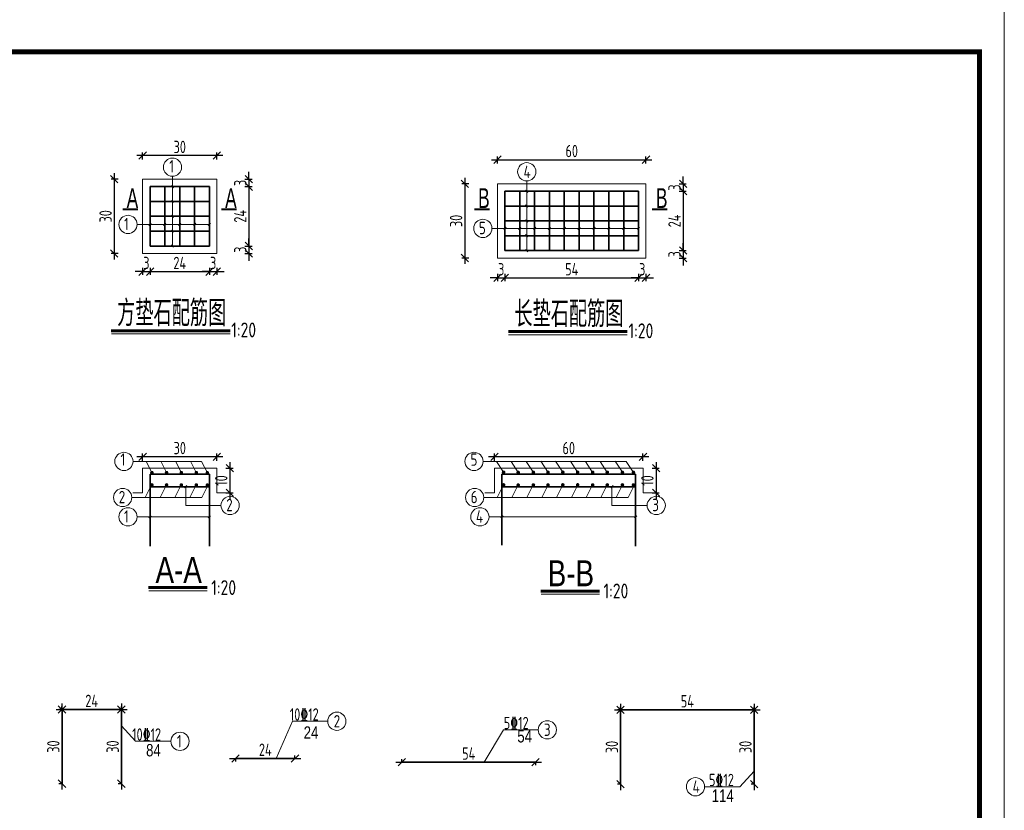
# Model space of a CAD drawing. Header units: inches. Extents: x 112594 to 193184, y 44995 to 116598.
# Tile 67 of 153: x 143977 to 145967, y 82272 to 83871. Entities that reach past the tile are written whole.
import ezdxf

# ---------------------------------------------------------------- set-up
doc = ezdxf.new("R2010")
doc.units = ezdxf.units.IN
doc.header["$MEASUREMENT"] = 0
doc.layers.get('0').update_dxf_attribs({"lineweight": 15})
for name, color, linetype, lineweight in [('0指引线', 4, 'Continuous', 18), ('0文字', 6, 'Continuous', 18), ('0标注', 6, 'Continuous', 18), ('0细实线', 1, 'Continuous', 15), ('0钢筋', 3, 'Continuous', 35), ('BM1', 7, 'Continuous', 15), ('粗线', 1, 'Continuous', 40)]:
    doc.layers.add(name, color=color, linetype=linetype, lineweight=lineweight)
doc.layers.add('配筋2', color=2, linetype='Continuous')
doc.styles.add('hz-e', font='hztxt_e.shx', dxfattribs={"width": 0.75, "bigfont": 'hztxt.shx'})
doc.styles.add('HZTXT', font='tssdeng.shx', dxfattribs={"width": 0.75, "bigfont": 'hztxt.shx'})
doc.styles.add('TSSD_Dimension', font='Tssdeng.shx', dxfattribs={"width": 0.7, "bigfont": 'hztxt.shx'})
doc.dimstyles.new('1比20', dxfattribs={"dimtxt": 25, "dimasz": 15, "dimexe": 6.25, "dimexo": 6.25, "dimgap": 5, "dimtad": 1, "dimdec": 0, "dimlfac": 0.2, "dimzin": 0, "dimdsep": 46, "dimtxsty": 'hz-e', "dimblk": 'OBLIQUE', "dimcen": 0, "dimdle": 12, "dimclrd": 6, "dimclre": 6, "dimclrt": 6, "dimadec": 0, "dimazin": 0, "dimtfac": 0.05, "dimtdec": 0, "dimtix": 1, "dimtmove": 2, "dimatfit": 0, "dimfxl": 8, "dimfxlon": 1, "dimtolj": 1, "dimtzin": 0, "dimarcsym": 0})

# ---------------------------------------------------------------- blocks, each defined once
blk = doc.blocks.new('_Oblique')
at = {"color": 0, "linetype": 'ByBlock', "lineweight": -2}
blk.add_line((-0.5, -0.5), (0.5, 0.5), dxfattribs=at)
blk = doc.blocks.new('*D1010')
at = {"layer": '0标注', "color": 6, "lineweight": -2}
for p, q in [((144050.4, 82476), (144194.4, 82476)), ((144062.4, 82476), (144062.4, 82482.3)), ((144182.4, 82476), (144182.4, 82482.3))]:
    blk.add_line(p, q, dxfattribs=at)
at = {"layer": '0标注', "color": 6, "lineweight": -2, "xscale": 15, "yscale": 15, "zscale": 15, "rotation": 180}
blk.add_blockref('_Oblique', (144062.4, 82476), dxfattribs=at)
at = {"layer": '0标注', "color": 6, "lineweight": -2, "xscale": 15, "yscale": 15, "zscale": 15}
blk.add_blockref('_Oblique', (144182.4, 82476), dxfattribs=at)
at = {"layer": '0标注', "color": 6, "insert": (144122.4, 82493.5), "char_height": 25, "attachment_point": 5, "style": 'HZTXT'}
blk.add_mtext('\\A1;24', dxfattribs=at)
blk = doc.blocks.new('*D1011')
at = {"layer": '0标注', "color": 6, "lineweight": -2}
for p, q in [((144182.4, 82476), (144176.2, 82476)), ((144182.4, 82488), (144182.4, 82314)), ((144182.4, 82326), (144176.2, 82326))]:
    blk.add_line(p, q, dxfattribs=at)
at = {"layer": '0标注', "color": 6, "lineweight": -2, "xscale": 15, "yscale": 15, "zscale": 15}
for p, rotation in [((144182.4, 82476), 90), ((144182.4, 82326), 270)]:
    blk.add_blockref('_Oblique', p, dxfattribs=dict(at, rotation=rotation))
at = {"layer": '0标注', "color": 6, "insert": (144164.9, 82401), "char_height": 25, "attachment_point": 5, "rotation": 90, "style": 'HZTXT'}
blk.add_mtext('\\A1;30', dxfattribs=at)
blk = doc.blocks.new('*D1012')
at = {"layer": '0标注', "color": 6, "lineweight": -2}
for p, q in [((144062.4, 82476), (144056.2, 82476)), ((144062.4, 82488), (144062.4, 82314)), ((144062.4, 82326), (144056.2, 82326))]:
    blk.add_line(p, q, dxfattribs=at)
at = {"layer": '0标注', "color": 6, "lineweight": -2, "xscale": 15, "yscale": 15, "zscale": 15}
for p, rotation in [((144062.4, 82476), 90), ((144062.4, 82326), 270)]:
    blk.add_blockref('_Oblique', p, dxfattribs=dict(at, rotation=rotation))
at = {"layer": '0标注', "color": 6, "insert": (144044.9, 82401), "char_height": 25, "attachment_point": 5, "rotation": 90, "style": 'HZTXT'}
blk.add_mtext('\\A1;30', dxfattribs=at)
blk = doc.blocks.new('*D1013')
at = {"layer": '0标注', "color": 6, "lineweight": -2}
for p, q in [((144401.2, 82377.1), (144545.2, 82377.1)), ((144413.2, 82377.1), (144413.2, 82370.8)), ((144533.2, 82377.1), (144533.2, 82383.3))]:
    blk.add_line(p, q, dxfattribs=at)
at = {"layer": '0标注', "color": 6, "lineweight": -2, "xscale": 15, "yscale": 15, "zscale": 15, "rotation": 180}
blk.add_blockref('_Oblique', (144413.2, 82377.1), dxfattribs=at)
at = {"layer": '0标注', "color": 6, "lineweight": -2, "xscale": 15, "yscale": 15, "zscale": 15}
blk.add_blockref('_Oblique', (144533.2, 82377.1), dxfattribs=at)
at = {"layer": '0标注', "color": 6, "insert": (144473.2, 82394.6), "char_height": 25, "attachment_point": 5, "style": 'HZTXT'}
blk.add_mtext('\\A1;24', dxfattribs=at)
blk = doc.blocks.new('*D1014')
at = {"layer": '0标注', "color": 6, "lineweight": -2}
for p, q in [((144167.9, 83560), (144167.9, 83386)), ((144175.9, 83548), (144161.6, 83548)), ((144175.9, 83398), (144161.6, 83398))]:
    blk.add_line(p, q, dxfattribs=at)
at = {"layer": '0标注', "color": 6, "lineweight": -2, "xscale": 15, "yscale": 15, "zscale": 15}
for p, rotation in [((144167.9, 83548), 90), ((144167.9, 83398), 270)]:
    blk.add_blockref('_Oblique', p, dxfattribs=dict(at, rotation=rotation))
at = {"layer": '0标注', "color": 6, "insert": (144150.4, 83473), "char_height": 25, "attachment_point": 5, "rotation": 90, "style": 'HZTXT'}
blk.add_mtext('\\A1;30', dxfattribs=at)
blk = doc.blocks.new('*D1015')
at = {"layer": '0标注', "color": 6, "lineweight": -2}
for p, q in [((144387.4, 83595.8), (144213.4, 83595.8)), ((144225.4, 83587.8), (144225.4, 83602)), ((144375.4, 83587.8), (144375.4, 83602))]:
    blk.add_line(p, q, dxfattribs=at)
at = {"layer": '0标注', "color": 6, "lineweight": -2, "xscale": 15, "yscale": 15, "zscale": 15, "rotation": 180}
blk.add_blockref('_Oblique', (144225.4, 83595.8), dxfattribs=at)
at = {"layer": '0标注', "color": 6, "lineweight": -2, "xscale": 15, "yscale": 15, "zscale": 15}
blk.add_blockref('_Oblique', (144375.4, 83595.8), dxfattribs=at)
at = {"layer": '0标注', "color": 6, "insert": (144300.4, 83613.3), "char_height": 25, "attachment_point": 5, "style": 'HZTXT'}
blk.add_mtext('\\A1;30', dxfattribs=at)
blk = doc.blocks.new('*D1016')
at = {"layer": '0标注', "color": 6, "lineweight": -2}
for p, q in [((144225.4, 83361.2), (144210.4, 83361.2)), ((144225.4, 83369.2), (144225.4, 83354.9)), ((144225.4, 83361.2), (144240.4, 83361.2)), ((144240.4, 83369.2), (144240.4, 83354.9)), ((144240.4, 83361.2), (144255.4, 83361.2))]:
    blk.add_line(p, q, dxfattribs=at)
at = {"layer": '0标注', "color": 6, "lineweight": -2, "xscale": 15, "yscale": 15, "zscale": 15}
blk.add_blockref('_Oblique', (144225.4, 83361.2), dxfattribs=at)
at = {"layer": '0标注', "color": 6, "lineweight": -2, "xscale": 15, "yscale": 15, "zscale": 15, "rotation": 180}
blk.add_blockref('_Oblique', (144240.4, 83361.2), dxfattribs=at)
at = {"layer": '0标注', "color": 6, "insert": (144232.9, 83378.7), "char_height": 25, "attachment_point": 5, "style": 'HZTXT'}
blk.add_mtext('\\A1;3', dxfattribs=at)
blk = doc.blocks.new('*D1017')
at = {"layer": '0标注', "color": 6, "lineweight": -2}
for p, q in [((144228.4, 83361.2), (144372.4, 83361.2)), ((144240.4, 83369.2), (144240.4, 83354.9)), ((144360.4, 83369.2), (144360.4, 83354.9))]:
    blk.add_line(p, q, dxfattribs=at)
at = {"layer": '0标注', "color": 6, "lineweight": -2, "xscale": 15, "yscale": 15, "zscale": 15, "rotation": 180}
blk.add_blockref('_Oblique', (144240.4, 83361.2), dxfattribs=at)
at = {"layer": '0标注', "color": 6, "lineweight": -2, "xscale": 15, "yscale": 15, "zscale": 15}
blk.add_blockref('_Oblique', (144360.4, 83361.2), dxfattribs=at)
at = {"layer": '0标注', "color": 6, "insert": (144300.4, 83378.7), "char_height": 25, "attachment_point": 5, "style": 'HZTXT'}
blk.add_mtext('\\A1;24', dxfattribs=at)
blk = doc.blocks.new('*D1018')
at = {"layer": '0标注', "color": 6, "lineweight": -2}
for p, q in [((144360.4, 83361.2), (144345.4, 83361.2)), ((144360.4, 83369.2), (144360.4, 83354.9)), ((144360.4, 83361.2), (144375.4, 83361.2)), ((144375.4, 83369.2), (144375.4, 83354.9)), ((144375.4, 83361.2), (144390.4, 83361.2))]:
    blk.add_line(p, q, dxfattribs=at)
at = {"layer": '0标注', "color": 6, "lineweight": -2, "xscale": 15, "yscale": 15, "zscale": 15}
blk.add_blockref('_Oblique', (144360.4, 83361.2), dxfattribs=at)
at = {"layer": '0标注', "color": 6, "lineweight": -2, "xscale": 15, "yscale": 15, "zscale": 15, "rotation": 180}
blk.add_blockref('_Oblique', (144375.4, 83361.2), dxfattribs=at)
at = {"layer": '0标注', "color": 6, "insert": (144367.9, 83378.7), "char_height": 25, "attachment_point": 5, "style": 'HZTXT'}
blk.add_mtext('\\A1;3', dxfattribs=at)
blk = doc.blocks.new('*D1019')
at = {"layer": '0标注', "color": 6, "lineweight": -2}
for p, q in [((144440.1, 83548), (144440.1, 83563)), ((144432.1, 83548), (144446.4, 83548)), ((144432.1, 83533), (144446.4, 83533)), ((144440.1, 83548), (144440.1, 83533)), ((144440.1, 83533), (144440.1, 83518))]:
    blk.add_line(p, q, dxfattribs=at)
at = {"layer": '0标注', "color": 6, "lineweight": -2, "xscale": 15, "yscale": 15, "zscale": 15}
for p, rotation in [((144440.1, 83548), 270), ((144440.1, 83533), 90)]:
    blk.add_blockref('_Oblique', p, dxfattribs=dict(at, rotation=rotation))
at = {"layer": '0标注', "color": 6, "insert": (144422.6, 83540.5), "char_height": 25, "attachment_point": 5, "rotation": 90, "style": 'HZTXT'}
blk.add_mtext('\\A1;3', dxfattribs=at)
blk = doc.blocks.new('*D1020')
at = {"layer": '0标注', "color": 6, "lineweight": -2}
for p, q in [((144432.1, 83533), (144446.4, 83533)), ((144440.1, 83545), (144440.1, 83401)), ((144432.1, 83413), (144446.4, 83413))]:
    blk.add_line(p, q, dxfattribs=at)
at = {"layer": '0标注', "color": 6, "lineweight": -2, "xscale": 15, "yscale": 15, "zscale": 15}
for p, rotation in [((144440.1, 83533), 90), ((144440.1, 83413), 270)]:
    blk.add_blockref('_Oblique', p, dxfattribs=dict(at, rotation=rotation))
at = {"layer": '0标注', "color": 6, "insert": (144422.6, 83473), "char_height": 25, "attachment_point": 5, "rotation": 90, "style": 'HZTXT'}
blk.add_mtext('\\A1;24', dxfattribs=at)
blk = doc.blocks.new('*D1021')
at = {"layer": '0标注', "color": 6, "lineweight": -2}
for p, q in [((144432.1, 83413), (144446.4, 83413)), ((144440.1, 83413), (144440.1, 83428)), ((144440.1, 83413), (144440.1, 83398)), ((144432.1, 83398), (144446.4, 83398)), ((144440.1, 83398), (144440.1, 83383))]:
    blk.add_line(p, q, dxfattribs=at)
at = {"layer": '0标注', "color": 6, "lineweight": -2, "xscale": 15, "yscale": 15, "zscale": 15}
for p, rotation in [((144440.1, 83413), 270), ((144440.1, 83398), 90)]:
    blk.add_blockref('_Oblique', p, dxfattribs=dict(at, rotation=rotation))
at = {"layer": '0标注', "color": 6, "insert": (144422.6, 83405.5), "char_height": 25, "attachment_point": 5, "rotation": 90, "style": 'HZTXT'}
blk.add_mtext('\\A1;3', dxfattribs=at)
blk = doc.blocks.new('*D1022')
at = {"layer": '0标注', "color": 6, "lineweight": -2}
for p, q in [((144876.4, 83550.7), (144876.4, 83376.7)), ((144884.4, 83538.7), (144870.2, 83538.7)), ((144884.4, 83388.7), (144870.2, 83388.7))]:
    blk.add_line(p, q, dxfattribs=at)
at = {"layer": '0标注', "color": 6, "lineweight": -2, "xscale": 15, "yscale": 15, "zscale": 15}
for p, rotation in [((144876.4, 83538.7), 90), ((144876.4, 83388.7), 270)]:
    blk.add_blockref('_Oblique', p, dxfattribs=dict(at, rotation=rotation))
at = {"layer": '0标注', "color": 6, "insert": (144858.9, 83463.7), "char_height": 25, "attachment_point": 5, "rotation": 90, "style": 'HZTXT'}
blk.add_mtext('\\A1;30', dxfattribs=at)
blk = doc.blocks.new('*D1023')
at = {"layer": '0标注', "color": 6, "lineweight": -2}
for p, q in [((144942.5, 83579.5), (144942.5, 83593.7)), ((145242.5, 83579.5), (145242.5, 83593.7)), ((144930.5, 83587.5), (145254.5, 83587.5))]:
    blk.add_line(p, q, dxfattribs=at)
at = {"layer": '0标注', "color": 6, "lineweight": -2, "xscale": 15, "yscale": 15, "zscale": 15, "rotation": 180}
blk.add_blockref('_Oblique', (144942.5, 83587.5), dxfattribs=at)
at = {"layer": '0标注', "color": 6, "lineweight": -2, "xscale": 15, "yscale": 15, "zscale": 15}
blk.add_blockref('_Oblique', (145242.5, 83587.5), dxfattribs=at)
at = {"layer": '0标注', "color": 6, "insert": (145092.5, 83605), "char_height": 25, "attachment_point": 5, "style": 'HZTXT'}
blk.add_mtext('\\A1;60', dxfattribs=at)
blk = doc.blocks.new('*D1024')
at = {"layer": '0标注', "color": 6, "lineweight": -2}
for p, q in [((144942.5, 83356.5), (144942.5, 83342.2)), ((144957.5, 83356.5), (144957.5, 83342.2)), ((144942.5, 83348.5), (144927.5, 83348.5)), ((144942.5, 83348.5), (144957.5, 83348.5)), ((144957.5, 83348.5), (144972.5, 83348.5))]:
    blk.add_line(p, q, dxfattribs=at)
at = {"layer": '0标注', "color": 6, "lineweight": -2, "xscale": 15, "yscale": 15, "zscale": 15}
blk.add_blockref('_Oblique', (144942.5, 83348.5), dxfattribs=at)
at = {"layer": '0标注', "color": 6, "lineweight": -2, "xscale": 15, "yscale": 15, "zscale": 15, "rotation": 180}
blk.add_blockref('_Oblique', (144957.5, 83348.5), dxfattribs=at)
at = {"layer": '0标注', "color": 6, "insert": (144950, 83366), "char_height": 25, "attachment_point": 5, "style": 'HZTXT'}
blk.add_mtext('\\A1;3', dxfattribs=at)
blk = doc.blocks.new('*D1025')
at = {"layer": '0标注', "color": 6, "lineweight": -2}
for p, q in [((144957.5, 83356.5), (144957.5, 83342.2)), ((145227.5, 83356.5), (145227.5, 83342.2)), ((144945.5, 83348.5), (145239.5, 83348.5))]:
    blk.add_line(p, q, dxfattribs=at)
at = {"layer": '0标注', "color": 6, "lineweight": -2, "xscale": 15, "yscale": 15, "zscale": 15, "rotation": 180}
blk.add_blockref('_Oblique', (144957.5, 83348.5), dxfattribs=at)
at = {"layer": '0标注', "color": 6, "lineweight": -2, "xscale": 15, "yscale": 15, "zscale": 15}
blk.add_blockref('_Oblique', (145227.5, 83348.5), dxfattribs=at)
at = {"layer": '0标注', "color": 6, "insert": (145092.5, 83366), "char_height": 25, "attachment_point": 5, "style": 'HZTXT'}
blk.add_mtext('\\A1;54', dxfattribs=at)
blk = doc.blocks.new('*D1026')
at = {"layer": '0标注', "color": 6, "lineweight": -2}
for p, q in [((145227.5, 83356.5), (145227.5, 83342.2)), ((145242.5, 83356.5), (145242.5, 83342.2)), ((145227.5, 83348.5), (145212.5, 83348.5)), ((145227.5, 83348.5), (145242.5, 83348.5)), ((145242.5, 83348.5), (145257.5, 83348.5))]:
    blk.add_line(p, q, dxfattribs=at)
at = {"layer": '0标注', "color": 6, "lineweight": -2, "xscale": 15, "yscale": 15, "zscale": 15}
blk.add_blockref('_Oblique', (145227.5, 83348.5), dxfattribs=at)
at = {"layer": '0标注', "color": 6, "lineweight": -2, "xscale": 15, "yscale": 15, "zscale": 15, "rotation": 180}
blk.add_blockref('_Oblique', (145242.5, 83348.5), dxfattribs=at)
at = {"layer": '0标注', "color": 6, "insert": (145235, 83366), "char_height": 25, "attachment_point": 5, "style": 'HZTXT'}
blk.add_mtext('\\A1;3', dxfattribs=at)
blk = doc.blocks.new('*D1027')
at = {"layer": '0标注', "color": 6, "lineweight": -2}
for p, q in [((145317.7, 83538.7), (145317.7, 83553.7)), ((145309.7, 83538.7), (145324, 83538.7)), ((145317.7, 83538.7), (145317.7, 83523.7)), ((145309.7, 83523.7), (145324, 83523.7)), ((145317.7, 83523.7), (145317.7, 83508.7))]:
    blk.add_line(p, q, dxfattribs=at)
at = {"layer": '0标注', "color": 6, "lineweight": -2, "xscale": 15, "yscale": 15, "zscale": 15}
for p, rotation in [((145317.7, 83538.7), 270), ((145317.7, 83523.7), 90)]:
    blk.add_blockref('_Oblique', p, dxfattribs=dict(at, rotation=rotation))
at = {"layer": '0标注', "color": 6, "insert": (145300.2, 83531.2), "char_height": 25, "attachment_point": 5, "rotation": 90, "style": 'HZTXT'}
blk.add_mtext('\\A1;3', dxfattribs=at)
blk = doc.blocks.new('*D1028')
at = {"layer": '0标注', "color": 6, "lineweight": -2}
for p, q in [((145317.7, 83535.7), (145317.7, 83391.7)), ((145309.7, 83523.7), (145324, 83523.7)), ((145309.7, 83403.7), (145324, 83403.7))]:
    blk.add_line(p, q, dxfattribs=at)
at = {"layer": '0标注', "color": 6, "lineweight": -2, "xscale": 15, "yscale": 15, "zscale": 15}
for p, rotation in [((145317.7, 83523.7), 90), ((145317.7, 83403.7), 270)]:
    blk.add_blockref('_Oblique', p, dxfattribs=dict(at, rotation=rotation))
at = {"layer": '0标注', "color": 6, "insert": (145300.2, 83463.7), "char_height": 25, "attachment_point": 5, "rotation": 90, "style": 'HZTXT'}
blk.add_mtext('\\A1;24', dxfattribs=at)
blk = doc.blocks.new('*D1029')
at = {"layer": '0标注', "color": 6, "lineweight": -2}
for p, q in [((145317.7, 83403.7), (145317.7, 83418.7)), ((145309.7, 83403.7), (145324, 83403.7)), ((145317.7, 83403.7), (145317.7, 83388.7)), ((145309.7, 83388.7), (145324, 83388.7)), ((145317.7, 83388.7), (145317.7, 83373.7))]:
    blk.add_line(p, q, dxfattribs=at)
at = {"layer": '0标注', "color": 6, "lineweight": -2, "xscale": 15, "yscale": 15, "zscale": 15}
for p, rotation in [((145317.7, 83403.7), 270), ((145317.7, 83388.7), 90)]:
    blk.add_blockref('_Oblique', p, dxfattribs=dict(at, rotation=rotation))
at = {"layer": '0标注', "color": 6, "insert": (145300.2, 83396.2), "char_height": 25, "attachment_point": 5, "rotation": 90, "style": 'HZTXT'}
blk.add_mtext('\\A1;3', dxfattribs=at)
blk = doc.blocks.new('*D1030')
at = {"layer": '0标注', "color": 6, "lineweight": -2}
for p, q in [((144749.3, 82369.4), (144749.3, 82375.6)), ((144737.3, 82369.4), (145031.3, 82369.4)), ((145019.3, 82369.4), (145019.3, 82363.1))]:
    blk.add_line(p, q, dxfattribs=at)
at = {"layer": '0标注', "color": 6, "lineweight": -2, "xscale": 15, "yscale": 15, "zscale": 15, "rotation": 180}
blk.add_blockref('_Oblique', (144749.3, 82369.4), dxfattribs=at)
at = {"layer": '0标注', "color": 6, "lineweight": -2, "xscale": 15, "yscale": 15, "zscale": 15}
blk.add_blockref('_Oblique', (145019.3, 82369.4), dxfattribs=at)
at = {"layer": '0标注', "color": 6, "insert": (144884.3, 82386.9), "char_height": 25, "attachment_point": 5, "style": 'HZTXT'}
blk.add_mtext('\\A1;54', dxfattribs=at)
blk = doc.blocks.new('*D1031')
at = {"layer": '0标注', "color": 6, "lineweight": -2}
for p, q in [((145179.1, 82475.2), (145473.1, 82475.2)), ((145191.1, 82475.2), (145191.1, 82481.5)), ((145461.1, 82475.2), (145461.1, 82481.5))]:
    blk.add_line(p, q, dxfattribs=at)
at = {"layer": '0标注', "color": 6, "lineweight": -2, "xscale": 15, "yscale": 15, "zscale": 15, "rotation": 180}
blk.add_blockref('_Oblique', (145191.1, 82475.2), dxfattribs=at)
at = {"layer": '0标注', "color": 6, "lineweight": -2, "xscale": 15, "yscale": 15, "zscale": 15}
blk.add_blockref('_Oblique', (145461.1, 82475.2), dxfattribs=at)
at = {"layer": '0标注', "color": 6, "insert": (145326.1, 82492.7), "char_height": 25, "attachment_point": 5, "style": 'HZTXT'}
blk.add_mtext('\\A1;54', dxfattribs=at)
blk = doc.blocks.new('*D1032')
at = {"layer": '0标注', "color": 6, "lineweight": -2}
for p, q in [((145461.1, 82475.2), (145454.8, 82475.2)), ((145461.1, 82487.2), (145461.1, 82313.2)), ((145461.1, 82325.2), (145454.8, 82325.2))]:
    blk.add_line(p, q, dxfattribs=at)
at = {"layer": '0标注', "color": 6, "lineweight": -2, "xscale": 15, "yscale": 15, "zscale": 15}
for p, rotation in [((145461.1, 82475.2), 90), ((145461.1, 82325.2), 270)]:
    blk.add_blockref('_Oblique', p, dxfattribs=dict(at, rotation=rotation))
at = {"layer": '0标注', "color": 6, "insert": (145443.6, 82400.2), "char_height": 25, "attachment_point": 5, "rotation": 90, "style": 'HZTXT'}
blk.add_mtext('\\A1;30', dxfattribs=at)
blk = doc.blocks.new('*D1033')
at = {"layer": '0标注', "color": 6, "lineweight": -2}
for p, q in [((145191.1, 82475.2), (145184.8, 82475.2)), ((145191.1, 82487.2), (145191.1, 82313.2)), ((145191.1, 82325.2), (145184.8, 82325.2))]:
    blk.add_line(p, q, dxfattribs=at)
at = {"layer": '0标注', "color": 6, "lineweight": -2, "xscale": 15, "yscale": 15, "zscale": 15}
for p, rotation in [((145191.1, 82475.2), 90), ((145191.1, 82325.2), 270)]:
    blk.add_blockref('_Oblique', p, dxfattribs=dict(at, rotation=rotation))
at = {"layer": '0标注', "color": 6, "insert": (145173.6, 82400.2), "char_height": 25, "attachment_point": 5, "rotation": 90, "style": 'HZTXT'}
blk.add_mtext('\\A1;30', dxfattribs=at)
blk = doc.blocks.new('*D1034')
at = {"layer": '0标注', "color": 6, "lineweight": -2}
for p, q in [((144401.7, 82975.9), (144401.7, 82901.9)), ((144393.7, 82963.9), (144408, 82963.9)), ((144393.7, 82913.9), (144408, 82913.9))]:
    blk.add_line(p, q, dxfattribs=at)
at = {"layer": '0标注', "color": 6, "lineweight": -2, "xscale": 15, "yscale": 15, "zscale": 15}
for p, rotation in [((144401.7, 82963.9), 90), ((144401.7, 82913.9), 270)]:
    blk.add_blockref('_Oblique', p, dxfattribs=dict(at, rotation=rotation))
at = {"layer": '0标注', "color": 6, "insert": (144384.2, 82938.9), "char_height": 25, "attachment_point": 5, "rotation": 90, "style": 'HZTXT'}
blk.add_mtext('\\A1;10', dxfattribs=at)
blk = doc.blocks.new('*D1035')
at = {"layer": '0标注', "color": 6, "lineweight": -2}
for p, q in [((144225.4, 82979), (144225.4, 82993.2)), ((144375.4, 82979), (144375.4, 82993.2)), ((144387.4, 82987), (144213.4, 82987))]:
    blk.add_line(p, q, dxfattribs=at)
at = {"layer": '0标注', "color": 6, "lineweight": -2, "xscale": 15, "yscale": 15, "zscale": 15, "rotation": 180}
blk.add_blockref('_Oblique', (144225.4, 82987), dxfattribs=at)
at = {"layer": '0标注', "color": 6, "lineweight": -2, "xscale": 15, "yscale": 15, "zscale": 15}
blk.add_blockref('_Oblique', (144375.4, 82987), dxfattribs=at)
at = {"layer": '0标注', "color": 6, "insert": (144300.4, 83004.5), "char_height": 25, "attachment_point": 5, "style": 'HZTXT'}
blk.add_mtext('\\A1;30', dxfattribs=at)
blk = doc.blocks.new('gg')
at = {"layer": '粗线', "const_width": 1.2}
blk.add_lwpolyline([(0.6, 0, -1), (-0.6, 0, -1)], format="xyb", close=True, dxfattribs=at)
blk = doc.blocks.new('*D1036')
at = {"layer": '0标注', "color": 6, "lineweight": -2}
for p, q in [((145262.9, 82975.9), (145262.9, 82901.9)), ((145254.9, 82963.9), (145269.1, 82963.9)), ((145254.9, 82913.9), (145269.1, 82913.9))]:
    blk.add_line(p, q, dxfattribs=at)
at = {"layer": '0标注', "color": 6, "lineweight": -2, "xscale": 15, "yscale": 15, "zscale": 15}
for p, rotation in [((145262.9, 82963.9), 90), ((145262.9, 82913.9), 270)]:
    blk.add_blockref('_Oblique', p, dxfattribs=dict(at, rotation=rotation))
at = {"layer": '0标注', "color": 6, "insert": (145245.4, 82938.9), "char_height": 25, "attachment_point": 5, "rotation": 90, "style": 'HZTXT'}
blk.add_mtext('\\A1;10', dxfattribs=at)
blk = doc.blocks.new('*D1037')
at = {"layer": '0标注', "color": 6, "lineweight": -2}
for p, q in [((144936.5, 82979), (144936.5, 82993.2)), ((145236.5, 82979), (145236.5, 82993.2)), ((145248.5, 82987), (144924.5, 82987))]:
    blk.add_line(p, q, dxfattribs=at)
at = {"layer": '0标注', "color": 6, "lineweight": -2, "xscale": 15, "yscale": 15, "zscale": 15, "rotation": 180}
blk.add_blockref('_Oblique', (144936.5, 82987), dxfattribs=at)
at = {"layer": '0标注', "color": 6, "lineweight": -2, "xscale": 15, "yscale": 15, "zscale": 15}
blk.add_blockref('_Oblique', (145236.5, 82987), dxfattribs=at)
at = {"layer": '0标注', "color": 6, "insert": (145086.5, 83004.5), "char_height": 25, "attachment_point": 5, "style": 'HZTXT'}
blk.add_mtext('\\A1;60', dxfattribs=at)

msp = doc.modelspace()

# ---------------------------------------------------------------- linework, layer by layer
at = {"color": 7, "lineweight": 60}
for p, q in [((144161.85813, 83241.60516), (144402.09435, 83241.60516)), ((144964.57507, 83239.92707), (145204.8113, 83239.92707))]:
    msp.add_line(p, q, dxfattribs=at)
at = {"lineweight": 60}
for p, q in [((144237.51731, 82722.32014), (144355.69523, 82722.32014)), ((145030.14086, 82715.48699), (145148.31878, 82715.48699))]:
    msp.add_line(p, q, dxfattribs=at)
at = {"const_width": 4}
for points in [[(144185.1213, 83486.90485), (144216.29951, 83486.90485)], [(144384.14459, 83486.90485), (144415.32279, 83486.90485)], [(144895.38201, 83486.90485), (144926.56021, 83486.90485)], [(145254.76753, 83486.90485), (145285.94573, 83486.90485)]]:
    msp.add_lwpolyline(points, dxfattribs=at)
for points in [[(144162.31513, 83235.41646), (144402.09435, 83235.41646)], [(144965.03208, 83233.73837), (145204.8113, 83233.73837)], [(144237.97432, 82716.13144), (144355.69523, 82716.13144)], [(145030.59787, 82709.29829), (145148.31878, 82709.29829)]]:
    msp.add_lwpolyline(points)
at = {"layer": '0指引线'}
for p, q in [((144285.68008, 83553.89207), (144285.68008, 83412.99859)), ((145001.65826, 83544.62993), (145001.65826, 83403.73645)), ((144214.25803, 83456.58964), (144360.38572, 83456.58964)), ((144931.34859, 83448.5542), (145227.47627, 83448.5542)), ((144205.99365, 82977.47279), (144344.50015, 82977.47279)), ((144244.09143, 82954.8466), (144232.63773, 82977.47279)), ((144273.73063, 82954.85092), (144262.07739, 82977.87128)), ((144303.65475, 82954.71681), (144292.00152, 82977.73717)), ((144333.78812, 82954.80126), (144322.13489, 82977.82162)), ((144356.15338, 82954.45243), (144344.50015, 82977.47279)), ((144913.36966, 82977.47279), (145202.92439, 82977.47279)), ((144954.76028, 82955.56161), (144940.56156, 82977.47279)), ((144984.50629, 82955.2171), (144970.08432, 82977.47279)), ((145015.02996, 82955.40351), (145000.60799, 82977.6592)), ((145044.66317, 82955.42486), (145030.2412, 82977.68055)), ((145074.43451, 82955.56665), (145060.01253, 82977.82234)), ((145104.46349, 82955.6523), (145090.04152, 82977.90798)), ((145134.74033, 82955.35769), (145120.31835, 82977.61337)), ((145164.29795, 82955.2171), (145149.87598, 82977.47279)), ((145194.9646, 82955.53594), (145180.54262, 82977.79163)), ((145217.21951, 82955.41287), (145202.79753, 82977.66855)), ((144242.88045, 82928.50881), (144230.77215, 82904.58949)), ((144272.77241, 82928.50881), (144260.66411, 82904.58949)), ((144302.49948, 82928.50881), (144290.39118, 82904.58949)), ((144312.59367, 82926.44449), (144312.59367, 82888.4967)), ((144333.1898, 82928.50881), (144321.0815, 82904.58949)), ((144357.42227, 82928.50881), (144345.31397, 82904.58949)), ((144953.91739, 82928.50881), (144941.80909, 82904.58949)), ((144983.64446, 82928.50881), (144971.53616, 82904.58949)), ((145014.02544, 82928.50881), (145001.91713, 82904.58949)), ((145043.91739, 82928.50881), (145031.80909, 82904.58949)), ((145073.64446, 82928.50881), (145061.53616, 82904.58949)), ((145104.02544, 82928.50881), (145091.91713, 82904.58949)), ((145133.91739, 82928.50881), (145121.80909, 82904.58949)), ((145163.64446, 82928.50881), (145151.53616, 82904.58949)), ((145173.73865, 82926.44449), (145173.73865, 82888.4967)), ((145194.33478, 82928.50881), (145182.22648, 82904.58949)), ((145218.56725, 82928.50881), (145206.45895, 82904.58949)), ((144345.31397, 82904.58949), (144203.94409, 82904.58949)), ((145206.45895, 82904.58949), (144914.67536, 82904.58949)), ((144312.59367, 82888.4967), (144383.71221, 82888.4967)), ((145173.73865, 82888.4967), (145244.8572, 82888.4967)), ((144214.25803, 82865.40915), (144360.38572, 82865.40915)), ((144925.40302, 82865.40915), (145221.5307, 82865.40915)), ((144210.95733, 82411.74845), (144182.43785, 82443.11838)), ((144528.18621, 82452.22022), (144495.42208, 82377.08261)), ((144599.46865, 82452.22022), (144528.18621, 82452.22022)), ((144954.74263, 82434.89081), (144915.7718, 82369.38976)), ((145024.65426, 82434.89081), (144954.74263, 82434.89081)), ((144282.53356, 82411.74845), (144210.95733, 82411.74845)), ((145432.54679, 82319.80059), (145461.06627, 82351.17052)), ((145360.97056, 82319.80059), (145432.54679, 82319.80059))]:
    msp.add_line(p, q, dxfattribs=at)
for centre in [(144285.68008, 83572.31729), (145001.65826, 83563.05515), (144195.83281, 83456.58964), (144912.92336, 83448.5542), (144187.56843, 82977.47279), (144894.94443, 82977.47279), (144185.10516, 82904.58949), (144896.25014, 82904.58949), (144402.13743, 82888.4967), (145263.28242, 82888.4967), (144195.83281, 82865.40915), (144906.97779, 82865.40915), (144617.89387, 82452.22022), (145043.07948, 82434.89081), (144300.95878, 82411.74845), (145342.54534, 82319.80059)]:
    msp.add_circle(centre, 18.42522, dxfattribs=at)
at = {"layer": '0标注'}
for p, q in [((144283.39144, 83535.28723), (144287.96872, 83530.70995)), ((144999.36962, 83526.02509), (145003.9469, 83521.44781)), ((144283.39144, 83505.28723), (144287.96872, 83500.70995)), ((144999.36962, 83496.02509), (145003.9469, 83491.44781)), ((144283.39144, 83475.28723), (144287.96872, 83470.70995)), ((144238.09708, 83454.301), (144242.67436, 83458.87828)), ((144267.65216, 83454.301), (144272.22944, 83458.87828)), ((144298.09708, 83454.301), (144302.67436, 83458.87828)), ((144328.09708, 83454.301), (144332.67436, 83458.87828)), ((144358.09708, 83454.301), (144362.67436, 83458.87828)), ((144955.18763, 83446.26556), (144959.76491, 83450.84284)), ((144984.74271, 83446.26556), (144989.31999, 83450.84284)), ((144999.36962, 83466.02509), (145003.9469, 83461.44781)), ((145015.18763, 83446.26556), (145019.76491, 83450.84284)), ((145045.18763, 83446.26556), (145049.76491, 83450.84284)), ((145075.18763, 83446.26556), (145079.76491, 83450.84284)), ((145104.74271, 83446.26556), (145109.31999, 83450.84284)), ((145135.18763, 83446.26556), (145139.76491, 83450.84284)), ((145165.18763, 83446.26556), (145169.76491, 83450.84284)), ((145195.18763, 83446.26556), (145199.76491, 83450.84284)), ((145225.18763, 83446.26556), (145229.76491, 83450.84284)), ((144283.39144, 83445.28723), (144287.96872, 83440.70995)), ((144999.36962, 83436.02509), (145003.9469, 83431.44781)), ((144283.39144, 83415.28723), (144287.96872, 83410.70995)), ((144999.36962, 83406.02509), (145003.9469, 83401.44781)), ((144310.30503, 82924.15586), (144314.88231, 82928.73313)), ((145171.45001, 82924.15586), (145176.02729, 82928.73313)), ((144238.09708, 82863.12051), (144242.67436, 82867.69779)), ((144358.09708, 82863.12051), (144362.67436, 82867.69779)), ((144949.24206, 82863.12051), (144953.81934, 82867.69779)), ((145219.24206, 82863.12051), (145223.81934, 82867.69779))]:
    msp.add_line(p, q, dxfattribs=at)
at = {"layer": '0细实线'}
for p, q in [((144375.38572, 83547.99859), (144225.38572, 83547.99859)), ((144225.38572, 83547.99859), (144225.38572, 83397.99859)), ((144375.38572, 83397.99859), (144375.38572, 83547.99859)), ((144942.47627, 83538.73645), (145242.47627, 83538.73645)), ((144942.47627, 83388.73645), (144942.47627, 83538.73645)), ((145242.47627, 83538.73645), (145242.47627, 83388.73645)), ((144225.38572, 83397.99859), (144375.38572, 83397.99859)), ((145242.47627, 83388.73645), (144942.47627, 83388.73645)), ((144225.38572, 82913.94449), (144225.38572, 82963.94449)), ((144225.38572, 82963.94449), (144375.38572, 82963.94449)), ((144375.38572, 82963.94449), (144375.38572, 82913.94449)), ((144936.5307, 82913.94449), (144936.5307, 82963.94449)), ((144936.5307, 82963.94449), (145236.5307, 82963.94449)), ((145236.5307, 82963.94449), (145236.5307, 82913.94449)), ((144225.38572, 82913.94449), (144205.46456, 82913.94449)), ((144395.30688, 82913.94449), (144375.38572, 82913.94449)), ((144936.5307, 82913.94449), (144916.60954, 82913.94449)), ((145256.45186, 82913.94449), (145236.5307, 82913.94449))]:
    msp.add_line(p, q, dxfattribs=at)
at = {"layer": '0钢筋'}
for p, q in [((144360.38572, 83532.99859), (144240.38572, 83532.99859)), ((144240.38572, 83532.99859), (144240.38572, 83412.99859)), ((144270.38572, 83532.99859), (144270.38572, 83412.99859)), ((144300.38572, 83412.99859), (144300.38572, 83532.99859)), ((144330.38572, 83412.99859), (144330.38572, 83532.99859)), ((144360.38572, 83412.99859), (144360.38572, 83532.99859)), ((144957.47627, 83523.73645), (145227.47627, 83523.73645)), ((144957.47627, 83403.73645), (144957.47627, 83523.73645)), ((144987.47627, 83403.73645), (144987.47627, 83523.73645)), ((145017.47627, 83403.73645), (145017.47627, 83523.73645)), ((145047.47627, 83403.73645), (145047.47627, 83523.73645)), ((145077.47627, 83403.73645), (145077.47627, 83523.73645)), ((145107.47627, 83403.73645), (145107.47627, 83523.73645)), ((145137.47627, 83403.73645), (145137.47627, 83523.73645)), ((145167.47627, 83403.73645), (145167.47627, 83523.73645)), ((145197.47627, 83403.73645), (145197.47627, 83523.73645)), ((145227.47627, 83523.73645), (145227.47627, 83403.73645)), ((144360.38572, 83502.99859), (144240.38572, 83502.99859)), ((144957.47627, 83493.73645), (145227.47627, 83493.73645)), ((144360.38572, 83472.99859), (144240.38572, 83472.99859)), ((144957.47627, 83463.73645), (145227.47627, 83463.73645)), ((144360.38572, 83442.99859), (144240.38572, 83442.99859)), ((144957.47627, 83433.73645), (145227.47627, 83433.73645)), ((144240.38572, 83412.99859), (144360.38572, 83412.99859)), ((145227.47627, 83403.73645), (144957.47627, 83403.73645)), ((144240.38572, 82951.44449), (144360.38572, 82951.44449)), ((144240.38572, 82951.44449), (144240.38572, 82806.44449)), ((144360.38572, 82951.44449), (144360.38572, 82806.44449)), ((144951.5307, 82951.44449), (145221.5307, 82951.44449)), ((144951.5307, 82951.44449), (144951.5307, 82808.44449)), ((145221.5307, 82951.44449), (145221.5307, 82806.44449)), ((144240.38572, 82926.44449), (144360.38572, 82926.44449)), ((144951.5307, 82926.44449), (145221.5307, 82926.44449)), ((144062.43785, 82476.04715), (144062.43785, 82326.04715)), ((144182.43785, 82476.04715), (144062.43785, 82476.04715)), ((144182.43785, 82476.04715), (144182.43785, 82326.04715)), ((145191.06627, 82475.20491), (145461.06627, 82475.20491)), ((145191.06627, 82475.20491), (145191.06627, 82325.20491)), ((145461.06627, 82475.20491), (145461.06627, 82325.20491)), ((144533.21034, 82377.08261), (144413.21034, 82377.08261)), ((144749.34067, 82369.38976), (145019.34067, 82369.38976))]:
    msp.add_line(p, q, dxfattribs=at)
at = {"layer": 'BM1', "linetype": 'Continuous'}
msp.add_line((145966.66888, 83885.68402), (145966.66888, 80885.38096), dxfattribs=at)
at = {"layer": 'BM1', "color": 0, "linetype": 'Continuous'}
msp.add_line((145966.66888, 83855.37793), (145966.66888, 80885.38096), dxfattribs=at)
msp.add_line((145966.66888, 83855.37793), (145966.66888, 80885.38096), dxfattribs=at)
msp.add_line((145966.66888, 83855.37793), (145966.66888, 80885.38096), dxfattribs=at)
msp.add_line((145966.66888, 83855.37793), (145966.66888, 80885.38096), dxfattribs=at)
msp.add_line((145966.66888, 83855.37793), (145966.66888, 80885.38096), dxfattribs=at)
at = {"layer": 'BM1', "color": 0, "linetype": 'Continuous', "const_width": 9.99898}
msp.add_lwpolyline([(141891.68466, 80935.37586), (141891.68466, 83805.38303), (145916.67399, 83805.38303), (145916.67399, 80935.37586)], close=True, dxfattribs=at)

# ---------------------------------------------------------------- block references
at = {"layer": '0钢筋', "xscale": 3, "yscale": 3, "zscale": 3}
for p in [(144244.09143, 82954.8466), (144273.73063, 82954.85092), (144303.65475, 82954.71681), (144333.78812, 82954.80126), (144356.15338, 82954.45243), (144954.76028, 82955.56161), (144984.36085, 82955.2171), (145015.02996, 82955.40351), (145044.66317, 82955.42486), (145074.43451, 82955.56665), (145104.46349, 82955.6523), (145134.74033, 82955.35769), (145164.29795, 82955.51147), (145194.9646, 82955.53594), (145217.21951, 82955.41287), (144244.09143, 82929.94527), (144273.73063, 82929.94959), (144303.65475, 82929.81548), (144333.78812, 82929.89993), (144356.15338, 82929.5511), (144954.76028, 82930.00741), (144984.36085, 82929.6629), (145015.02996, 82929.84931), (145044.66317, 82929.87066), (145074.43451, 82930.01245), (145104.46349, 82930.09809), (145134.74033, 82929.80348), (145164.29795, 82929.95727), (145194.9646, 82929.98174), (145217.21951, 82929.85866)]:
    msp.add_blockref('gg', p, dxfattribs=at)

# ---------------------------------------------------------------- texts
for s, height, style, width, p in [('A', 40, 'hz-e', 0.65, (144193.11768, 83489.85671)), ('A', 40, 'hz-e', 0.65, (144392.14097, 83489.85671)), ('B', 40, 'hz-e', 0.65, (144903.37839, 83489.85671)), ('B', 40, 'hz-e', 0.65, (145262.76391, 83489.85671)), ('方垫石配筋图', 52.5, 'hz-e', 0.7, (144173.8393, 83250.85641)), ('长垫石配筋图', 52.5, 'hz-e', 0.7, (144976.55624, 83249.17832)), ('1:20', 30, 'HZTXT', 0.8, (144404.44854, 83228.26629)), ('1:20', 30, 'HZTXT', 0.8, (145207.16548, 83226.5882)), ('A-A', 52.5, 'hz-e', 0.8, (144251.38952, 82731.97868)), ('B-B', 52.5, 'hz-e', 0.8, (145044.01307, 82725.14553)), ('1:20', 30, 'HZTXT', 0.8, (144363.99823, 82707.41436)), ('1:20', 30, 'HZTXT', 0.8, (145156.62178, 82700.58121))]:
    msp.add_text(s, height=height, dxfattribs=dict(style=style, width=width)).set_placement(p)
at = {"layer": '0文字', "width": 0.8}
for s, style, p in [('1', 'HZTXT', (144279.19202, 83561.77333)), ('4', 'HZTXT', (144995.17021, 83550.52282)), ('1', 'HZTXT', (144187.89979, 83444.94055)), ('5', 'HZTXT', (144904.99034, 83436.90511)), ('1', 'HZTXT', (144180.60704, 82968.70492)), ('5', 'HZTXT', (144887.98304, 82968.70492)), ('2', 'HZTXT', (144177.17213, 82892.94041)), ('6', 'HZTXT', (144888.31712, 82892.94041)), ('2', 'HZTXT', (144394.20441, 82876.84761)), ('3', 'HZTXT', (145255.34939, 82876.84761)), ('1', 'HZTXT', (144187.89979, 82853.76006)), ('4', 'HZTXT', (144899.04477, 82853.76006)), ('2', 'HZTXT', (144611.52844, 82439.79929)), ('24', 'hz-e', (144550.76864, 82416.93603)), ('3', 'HZTXT', (145036.43552, 82422.46987)), ('1', 'HZTXT', (144294.59335, 82399.32752)), ('54', 'hz-e', (144982.51472, 82409.30849)), ('84', 'hz-e', (144232.34123, 82381.19643)), ('4 ', 'HZTXT', (145336.76792, 82307.37966)), ('114', 'hz-e', (145375.37104, 82289.24857))]:
    msp.add_text(s, height=25, dxfattribs=dict(at, style=style)).set_placement(p)
at = {"layer": '配筋2', "color": 2, "style": 'TSSD_Dimension', "width": 0.75}
for s, p in [('10%%13212', (144522.75131, 82453.46136)), ('5%%13212', (144955.13467, 82436.13195)), ('10%%13212', (144204.17695, 82412.98959)), ('5%%13212', (145369.88916, 82321.04173))]:
    msp.add_text(s, height=25, rotation=0.00001699, dxfattribs=at).set_placement(p)

# ---------------------------------------------------------------- dimensions: what is measured, and where the dimension line sits
at = {"layer": '0标注'}
for base, p1, p2, picture, middle in [((144225.38572, 83595.79416), (144375.38572, 83547.99859), (144225.38572, 83547.99859), '*D1015', (144300.38572, 83613.29416)), ((145242.47627, 83587.47761), (144942.47627, 83538.73645), (145242.47627, 83538.73645), '*D1023', (145092.47627, 83604.97761)), ((144240.38572, 83361.16341), (144225.38572, 83397.99859), (144240.38572, 83412.99859), '*D1016', (144232.88572, 83378.66341)), ((144360.38572, 83361.16341), (144240.38572, 83412.99859), (144360.38572, 83412.99859), '*D1017', (144300.38572, 83378.66341)), ((144375.38572, 83361.16341), (144360.38572, 83412.99859), (144375.38572, 83397.99859), '*D1018', (144367.88572, 83378.66341)), ((144957.47627, 83348.49078), (144942.47627, 83388.73645), (144957.47627, 83403.73645), '*D1024', (144949.97627, 83365.99078)), ((145227.47627, 83348.49078), (144957.47627, 83403.73645), (145227.47627, 83403.73645), '*D1025', (145092.47627, 83365.99078)), ((145242.47627, 83348.49078), (145227.47627, 83403.73645), (145242.47627, 83388.73645), '*D1026', (145234.97627, 83365.99078)), ((144225.38572, 82986.95017), (144375.38572, 82963.94449), (144225.38572, 82963.94449), '*D1035', (144300.38572, 83004.45017)), ((144936.5307, 82986.95017), (145236.5307, 82963.94449), (144936.5307, 82963.94449), '*D1037', (145086.5307, 83004.45017)), ((144182.43785, 82476.04715), (144062.43785, 82476.04715), (144182.43785, 82476.04715), '*D1010', (144122.43785, 82493.54715)), ((145461.06627, 82475.20491), (145191.06627, 82475.20491), (145461.06627, 82475.20491), '*D1031', (145326.06627, 82492.70491)), ((144533.21034, 82377.08261), (144413.21034, 82377.08261), (144533.21034, 82377.08261), '*D1013', (144473.21034, 82394.58261)), ((145019.34067, 82369.38976), (144749.34067, 82369.38976), (145019.34067, 82369.38976), '*D1030', (144884.34067, 82386.88976))]:
    dim = msp.add_linear_dim(base=base, p1=p1, p2=p2, dimstyle='1比20', override={"dimtxsty": 'HZTXT'}, dxfattribs=at)
    dim.commit()
    dim.dimension.update_dxf_attribs({"geometry": picture, "text_midpoint": middle})
for base, p1, p2, picture, middle in [((144167.881, 83397.99859), (144225.38572, 83547.99859), (144225.38572, 83397.99859), '*D1014', (144150.381, 83472.99859)), ((144440.10962, 83532.99859), (144375.38572, 83547.99859), (144360.38572, 83532.99859), '*D1019', (144422.60962, 83540.49859)), ((144876.40218, 83388.73645), (144942.47627, 83538.73645), (144942.47627, 83388.73645), '*D1022', (144858.90218, 83463.73645)), ((145317.7033, 83523.73645), (145242.47627, 83538.73645), (145227.47627, 83523.73645), '*D1027', (145300.2033, 83531.23645)), ((144440.10962, 83412.99859), (144360.38572, 83532.99859), (144360.38572, 83412.99859), '*D1020', (144422.60962, 83472.99859)), ((145317.7033, 83403.73645), (145227.47627, 83523.73645), (145227.47627, 83403.73645), '*D1028', (145300.2033, 83463.73645)), ((144440.10962, 83397.99859), (144360.38572, 83412.99859), (144375.38572, 83397.99859), '*D1021', (144422.60962, 83405.49859)), ((145317.7033, 83388.73645), (145227.47627, 83403.73645), (145242.47627, 83388.73645), '*D1029', (145300.2033, 83396.23645)), ((144401.74619, 82913.94449), (144369.87477, 82963.94449), (144369.87477, 82913.94449), '*D1034', (144384.24619, 82938.94449)), ((145262.89118, 82913.94449), (145231.01975, 82963.94449), (145231.01975, 82913.94449), '*D1036', (145245.39118, 82938.94449)), ((144062.43785, 82326.04715), (144062.43785, 82476.04715), (144062.43785, 82326.04715), '*D1012', (144044.93785, 82401.04715)), ((144182.43785, 82326.04715), (144182.43785, 82476.04715), (144182.43785, 82326.04715), '*D1011', (144164.93785, 82401.04715)), ((145191.06627, 82325.20491), (145191.06627, 82475.20491), (145191.06627, 82325.20491), '*D1033', (145173.56627, 82400.20491)), ((145461.06627, 82325.20491), (145461.06627, 82475.20491), (145461.06627, 82325.20491), '*D1032', (145443.56627, 82400.20491))]:
    dim = msp.add_linear_dim(base=base, p1=p1, p2=p2, angle=90, dimstyle='1比20', override={"dimtxsty": 'HZTXT'}, dxfattribs=at)
    dim.commit()
    dim.dimension.update_dxf_attribs({"geometry": picture, "text_midpoint": middle})

doc.saveas('drawing.dxf')
